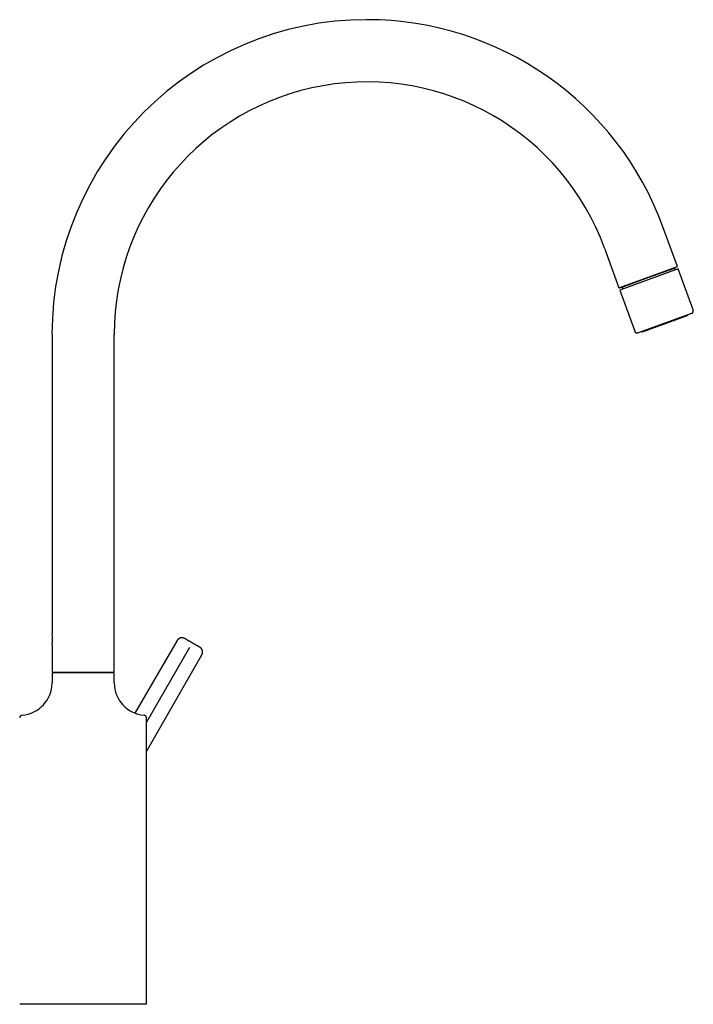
# Model space of a CAD drawing. Header units: millimetres. Extents: x 8 to 816, y 12 to 939.
# Tile 9 of 9: x 569 to 816, y 578 to 939. Entities that reach past the tile are written whole.
import ezdxf

# ---------------------------------------------------------------- set-up
doc = ezdxf.new("R2010")
doc.units = ezdxf.units.MM

msp = doc.modelspace()

# ---------------------------------------------------------------- linework, layer by layer
at = {"color": 7, "linetype": 'Continuous', "lineweight": 30}
for p, q in [((809.85, 848.62), (804.55, 863.16)), ((783.13, 855.36), (788.42, 840.82)), ((788.42, 840.82), (809.85, 848.62)), ((808.83, 848.06), (809.69, 848.56)), ((810.15, 847.77), (788.73, 839.98)), ((799.19, 844.56), (808.83, 848.06)), ((809.07, 847.38), (808.83, 848.06)), ((815.63, 832.74), (810.15, 847.77)), ((789.56, 841.05), (799.19, 844.56)), ((788.58, 840.88), (789.56, 841.05)), ((788.73, 839.98), (794.2, 824.94)), ((789.56, 841.05), (789.81, 840.37)), ((815.03, 831.46), (805.26, 827.9)), ((813.73, 830.93), (813.71, 830.98)), ((805.26, 827.9), (795.48, 824.34)), ((580.55, 823.66), (580.55, 713.99)), ((603.35, 699.94), (603.35, 823.66)), ((796.8, 824.82), (796.82, 824.77)), ((626.45, 711.5), (610.91, 684.9)), ((580.55, 709.79), (580.55, 699.94)), ((630.98, 708.9), (615.2, 681.6)), ((615.2, 670.77), (635.5, 706.28)), ((580.55, 699.94), (591.95, 699.94)), ((580.55, 699.6), (580.55, 695.95)), ((591.95, 699.94), (603.35, 699.94)), ((603.35, 695.95), (603.35, 699.6)), ((615.2, 578.1), (615.2, 683.14))]:
    msp.add_line(p, q, dxfattribs=at)
for centre, radius, start, end in [((696.03, 823.66), 115.49, 90, 180), ((696.03, 823.66), 115.49, 20, 90), ((696.03, 823.66), 92.69, 20, 180), ((813.54, 830.86), 0.2, 290, 20), ((814.69, 832.4), 1, 290, 20), ((795.14, 825.28), 1, 200, 290), ((797, 824.84), 0.2, 200, 290), ((569.27, 711.89), 11.47, 349.4516, 10.5394), ((568.7, 695.95), 11.85, 274.4633, 360), ((615.2, 695.95), 11.85, 180, 265.5367), ((569.7, 683.14), 1, 94.4633, 180), ((614.2, 683.14), 1, 0, 85.5367)]:
    msp.add_arc(centre, radius, start, end, dxfattribs=at)
for points, knots in [([(813.38, 830.59), (813.36, 830.58), (813.32, 830.57), (813.25, 830.54), (813.18, 830.52), (813.1, 830.49), (813.01, 830.46), (812.91, 830.42), (812.81, 830.38), (812.7, 830.34), (812.59, 830.3), (812.48, 830.26), (812.36, 830.22), (812.23, 830.17), (812.09, 830.12), (811.93, 830.06), (811.76, 830), (811.58, 829.94), (811.39, 829.87), (811.2, 829.8), (810.99, 829.72), (810.75, 829.63), (810.48, 829.54), (810.21, 829.44), (809.93, 829.34), (809.66, 829.24), (809.4, 829.14), (809.15, 829.05), (808.89, 828.96), (808.64, 828.86), (808.37, 828.77), (808.12, 828.68), (807.88, 828.59), (807.65, 828.51), (807.42, 828.42), (807.19, 828.34), (806.96, 828.25), (806.72, 828.17), (806.48, 828.08), (806.23, 827.99), (805.97, 827.9), (805.72, 827.8), (805.46, 827.71), (805.21, 827.62), (804.95, 827.52), (804.67, 827.42), (804.37, 827.31), (804.04, 827.19), (803.71, 827.07), (803.42, 826.97), (803.16, 826.87), (802.92, 826.78), (802.69, 826.7), (802.46, 826.62), (802.24, 826.54), (802.01, 826.45), (801.79, 826.37), (801.57, 826.29), (801.37, 826.22), (801.16, 826.14), (800.96, 826.07), (800.76, 826), (800.56, 825.92), (800.34, 825.85), (800.12, 825.77), (799.91, 825.69), (799.7, 825.61), (799.5, 825.54), (799.3, 825.46), (799.08, 825.39), (798.86, 825.31), (798.66, 825.23), (798.46, 825.16), (798.29, 825.1), (798.13, 825.04), (798, 824.99), (797.87, 824.95), (797.75, 824.9), (797.65, 824.86), (797.55, 824.83), (797.47, 824.8), (797.4, 824.77), (797.34, 824.75), (797.28, 824.73), (797.23, 824.71), (797.19, 824.7), (797.15, 824.68), (797.12, 824.67), (797.09, 824.66), (797.08, 824.66), (797.07, 824.66), (797.07, 824.66), (797.07, 824.66)], [0, 0, 0, 0, 0.010097, 0.020177, 0.030248, 0.040319, 0.050399, 0.060496, 0.071054, 0.080852, 0.090638, 0.100422, 0.110211, 0.120013, 0.129835, 0.141451, 0.153043, 0.164624, 0.176207, 0.187805, 0.199432, 0.213666, 0.227866, 0.242057, 0.256264, 0.27051, 0.282374, 0.294213, 0.306039, 0.317868, 0.329713, 0.341589, 0.351548, 0.361487, 0.371415, 0.381341, 0.391273, 0.401219, 0.411187, 0.421891, 0.432574, 0.443248, 0.453923, 0.464609, 0.475317, 0.485571, 0.499429, 0.513275, 0.527132, 0.54102, 0.551115, 0.561193, 0.571264, 0.581335, 0.591416, 0.601516, 0.612075, 0.621872, 0.631659, 0.641443, 0.651231, 0.661033, 0.670856, 0.682472, 0.694063, 0.705644, 0.717227, 0.728826, 0.740453, 0.754686, 0.768886, 0.783077, 0.797284, 0.811531, 0.823395, 0.835233, 0.84706, 0.858889, 0.870734, 0.88261, 0.892568, 0.902507, 0.912436, 0.922362, 0.932294, 0.942239, 0.952208, 0.962911, 0.973595, 0.984269, 0.994944, 1, 1, 1, 1]), ([(813.61, 830.67), (813.61, 830.67), (813.61, 830.67), (813.6, 830.67), (813.59, 830.67), (813.56, 830.65), (813.51, 830.64), (813.45, 830.62), (813.4, 830.6), (813.38, 830.59)], [0, 0, 0, 0, 0.06862, 0.199133, 0.324148, 0.493099, 0.661875, 0.83075, 1, 1, 1, 1]), ([(629.18, 712.23), (629.16, 712.24), (629.13, 712.26), (629.08, 712.28), (629.04, 712.3), (629.02, 712.31), (628.96, 712.34), (628.87, 712.37), (628.76, 712.41), (628.64, 712.45), (628.5, 712.47), (628.36, 712.49), (628.22, 712.5), (628.1, 712.5), (627.99, 712.49), (627.91, 712.48), (627.81, 712.46), (627.71, 712.44), (627.6, 712.41), (627.47, 712.37), (627.35, 712.32), (627.23, 712.26), (627.11, 712.19), (626.99, 712.11), (626.87, 712.01), (626.75, 711.9), (626.64, 711.78), (626.54, 711.65), (626.48, 711.55), (626.45, 711.5)], [0, 0, 0, 0, 0.0212307, 0.0378684, 0.0497948, 0.0592719, 0.0689375, 0.1087332, 0.1460736, 0.1848712, 0.230388, 0.2761212, 0.3218152, 0.3673406, 0.3932341, 0.4198147, 0.4499265, 0.4838111, 0.5214347, 0.562729, 0.6075822, 0.649624, 0.6941217, 0.7408937, 0.7897205, 0.8403468, 0.8924836, 0.9458139, 1, 1, 1, 1]), ([(631.97, 710.62), (631.91, 710.65), (631.79, 710.72), (631.61, 710.83), (631.43, 710.93), (631.25, 711.03), (631.07, 711.14), (630.9, 711.23), (630.73, 711.33), (630.57, 711.42), (630.42, 711.52), (630.27, 711.6), (630.12, 711.68), (629.99, 711.76), (629.87, 711.83), (629.75, 711.9), (629.65, 711.96), (629.55, 712.02), (629.46, 712.06), (629.39, 712.11), (629.32, 712.14), (629.27, 712.18), (629.23, 712.2), (629.2, 712.22), (629.18, 712.23), (629.18, 712.23), (629.18, 712.23)], [0, 0, 0, 0, 0.0413586, 0.0829087, 0.1248456, 0.166468, 0.208105, 0.2499338, 0.2918019, 0.3334631, 0.3750922, 0.4170871, 0.4586765, 0.500048, 0.5414843, 0.583062, 0.6249681, 0.6666445, 0.7082919, 0.7500828, 0.7919671, 0.8336032, 0.8751643, 0.9171421, 0.9586913, 1, 1, 1, 1]), ([(634.77, 709), (634.77, 709), (634.76, 709.01), (634.74, 709.02), (634.71, 709.03), (634.67, 709.06), (634.62, 709.09), (634.55, 709.13), (634.47, 709.17), (634.39, 709.22), (634.29, 709.28), (634.18, 709.34), (634.07, 709.41), (633.95, 709.48), (633.81, 709.55), (633.67, 709.64), (633.52, 709.72), (633.37, 709.81), (633.21, 709.9), (633.04, 710), (632.87, 710.1), (632.69, 710.2), (632.51, 710.3), (632.33, 710.41), (632.15, 710.51), (632.03, 710.58), (631.97, 710.62)], [0, 0, 0, 0, 0.041466, 0.082767, 0.124085, 0.165601, 0.207494, 0.249937, 0.292424, 0.33435, 0.375888, 0.417216, 0.458515, 0.499965, 0.541416, 0.582993, 0.62488, 0.666582, 0.70823, 0.749998, 0.792547, 0.834502, 0.876039, 0.917344, 0.958602, 1, 1, 1, 1]), ([(635.5, 706.28), (635.53, 706.32), (635.58, 706.42), (635.64, 706.56), (635.69, 706.7), (635.72, 706.84), (635.75, 706.97), (635.76, 707.1), (635.77, 707.22), (635.77, 707.34), (635.76, 707.45), (635.75, 707.56), (635.73, 707.66), (635.71, 707.75), (635.69, 707.84), (635.66, 707.93), (635.62, 708.04), (635.57, 708.15), (635.5, 708.27), (635.43, 708.39), (635.35, 708.5), (635.27, 708.6), (635.19, 708.68), (635.11, 708.76), (635.05, 708.81), (635, 708.85), (634.97, 708.87), (634.93, 708.89), (634.89, 708.93), (634.83, 708.96), (634.79, 708.99), (634.77, 709)], [0, 0, 0, 0, 0.0507891, 0.1002763, 0.1481423, 0.1940947, 0.2378729, 0.2792509, 0.3180387, 0.354081, 0.391753, 0.4255434, 0.4557377, 0.4856274, 0.5159639, 0.5467128, 0.577837, 0.6219609, 0.6666249, 0.7116239, 0.7550042, 0.7959629, 0.8320111, 0.8659754, 0.8982201, 0.9104954, 0.9225506, 0.934825, 0.9514104, 0.973203, 1, 1, 1, 1]), ([(591.95, 699.6), (591.81, 699.6), (591.53, 699.6), (591.11, 699.6), (590.7, 699.6), (590.28, 699.6), (589.87, 699.6), (589.47, 699.6), (589.08, 699.6), (588.7, 699.6), (588.32, 699.6), (587.95, 699.6), (587.58, 699.6), (587.2, 699.6), (586.82, 699.6), (586.46, 699.6), (586.09, 699.6), (585.74, 699.6), (585.4, 699.6), (585.07, 699.6), (584.76, 699.6), (584.46, 699.6), (584.17, 699.6), (583.88, 699.6), (583.6, 699.6), (583.32, 699.6), (583.05, 699.6), (582.79, 699.6), (582.55, 699.6), (582.33, 699.6), (582.12, 699.6), (581.92, 699.6), (581.74, 699.6), (581.57, 699.6), (581.41, 699.6), (581.26, 699.6), (581.12, 699.6), (581, 699.6), (580.89, 699.6), (580.79, 699.6), (580.72, 699.6), (580.65, 699.6), (580.61, 699.6), (580.57, 699.6), (580.55, 699.6), (580.55, 699.6), (580.55, 699.6)], [0, 0, 0, 0, 0.023333, 0.046667, 0.07, 0.093333, 0.116666, 0.14, 0.162, 0.184, 0.206, 0.228, 0.25, 0.273333, 0.296667, 0.32, 0.343333, 0.366666, 0.39, 0.412, 0.434, 0.456, 0.478, 0.5, 0.523333, 0.546667, 0.57, 0.593333, 0.616666, 0.64, 0.662, 0.684, 0.706, 0.728, 0.75, 0.773333, 0.796667, 0.82, 0.843333, 0.866666, 0.89, 0.912, 0.934, 0.956, 0.978, 1, 1, 1, 1]), ([(603.35, 699.6), (603.35, 699.6), (603.34, 699.6), (603.32, 699.6), (603.28, 699.6), (603.23, 699.6), (603.16, 699.6), (603.08, 699.6), (602.98, 699.6), (602.88, 699.6), (602.76, 699.6), (602.63, 699.6), (602.48, 699.6), (602.32, 699.6), (602.14, 699.6), (601.94, 699.6), (601.73, 699.6), (601.51, 699.6), (601.28, 699.6), (601.05, 699.6), (600.8, 699.6), (600.55, 699.6), (600.28, 699.6), (600.01, 699.6), (599.71, 699.6), (599.4, 699.6), (599.08, 699.6), (598.75, 699.6), (598.41, 699.6), (598.06, 699.6), (597.72, 699.6), (597.38, 699.6), (597.03, 699.6), (596.67, 699.6), (596.3, 699.6), (595.92, 699.6), (595.53, 699.6), (595.13, 699.6), (594.73, 699.6), (594.32, 699.6), (593.92, 699.6), (593.52, 699.6), (593.13, 699.6), (592.74, 699.6), (592.34, 699.6), (592.08, 699.6), (591.95, 699.6)], [0, 0, 0, 0, 0.023333, 0.046667, 0.07, 0.093333, 0.116666, 0.14, 0.162, 0.184, 0.206, 0.228, 0.25, 0.273333, 0.296667, 0.32, 0.343333, 0.366666, 0.39, 0.412, 0.434, 0.456, 0.478, 0.5, 0.523333, 0.546667, 0.57, 0.593333, 0.616666, 0.64, 0.662, 0.684, 0.706, 0.728, 0.75, 0.773333, 0.796667, 0.82, 0.843333, 0.866666, 0.89, 0.912, 0.934, 0.956, 0.978, 1, 1, 1, 1]), ([(591.95, 578.1), (591.74, 578.1), (591.31, 578.1), (590.67, 578.1), (590.03, 578.1), (589.4, 578.1), (588.76, 578.1), (588.13, 578.1), (587.5, 578.1), (586.87, 578.1), (586.22, 578.1), (585.58, 578.1), (584.94, 578.1), (584.3, 578.1), (583.67, 578.1), (583.06, 578.1), (582.46, 578.1), (581.88, 578.1), (581.31, 578.1), (580.75, 578.1), (580.19, 578.1), (579.64, 578.1), (579.11, 578.1), (578.57, 578.1), (578.04, 578.1), (577.5, 578.1), (576.99, 578.1), (576.48, 578.1), (575.99, 578.1), (575.51, 578.1), (575.06, 578.1), (574.63, 578.1), (574.21, 578.1), (573.8, 578.1), (573.41, 578.1), (573.03, 578.1), (572.67, 578.1), (572.31, 578.1), (571.96, 578.1), (571.63, 578.1), (571.31, 578.1), (571.01, 578.1), (570.73, 578.1), (570.47, 578.1), (570.23, 578.1), (570.01, 578.1), (569.81, 578.1), (569.62, 578.1), (569.45, 578.1), (569.3, 578.1), (569.16, 578.1), (569.04, 578.1), (568.94, 578.1), (568.85, 578.1), (568.78, 578.1), (568.73, 578.1), (568.7, 578.1), (568.7, 578.1), (568.7, 578.1)], [0, 0, 0, 0, 0.0175, 0.035, 0.0525, 0.07, 0.0875, 0.105, 0.1225, 0.14, 0.158333, 0.176667, 0.195, 0.213333, 0.231667, 0.25, 0.2675, 0.285, 0.3025, 0.32, 0.3375, 0.355, 0.3725, 0.39, 0.408333, 0.426667, 0.445, 0.463333, 0.481667, 0.5, 0.5175, 0.535, 0.5525, 0.57, 0.5875, 0.605, 0.6225, 0.64, 0.658333, 0.676667, 0.695, 0.713333, 0.731667, 0.75, 0.7675, 0.785, 0.8025, 0.82, 0.8375, 0.855, 0.8725, 0.89, 0.908333, 0.926667, 0.945, 0.963333, 0.981667, 1, 1, 1, 1]), ([(615.2, 578.1), (615.2, 578.1), (615.19, 578.1), (615.17, 578.1), (615.12, 578.1), (615.06, 578.1), (614.98, 578.1), (614.89, 578.1), (614.77, 578.1), (614.64, 578.1), (614.49, 578.1), (614.31, 578.1), (614.12, 578.1), (613.91, 578.1), (613.68, 578.1), (613.44, 578.1), (613.18, 578.1), (612.91, 578.1), (612.63, 578.1), (612.33, 578.1), (612.01, 578.1), (611.68, 578.1), (611.33, 578.1), (610.97, 578.1), (610.58, 578.1), (610.17, 578.1), (609.75, 578.1), (609.31, 578.1), (608.86, 578.1), (608.4, 578.1), (607.93, 578.1), (607.46, 578.1), (606.98, 578.1), (606.49, 578.1), (605.98, 578.1), (605.47, 578.1), (604.94, 578.1), (604.4, 578.1), (603.84, 578.1), (603.26, 578.1), (602.67, 578.1), (602.07, 578.1), (601.46, 578.1), (600.86, 578.1), (600.25, 578.1), (599.65, 578.1), (599.05, 578.1), (598.44, 578.1), (597.82, 578.1), (597.2, 578.1), (596.57, 578.1), (595.94, 578.1), (595.29, 578.1), (594.62, 578.1), (593.95, 578.1), (593.29, 578.1), (592.62, 578.1), (592.17, 578.1), (591.95, 578.1)], [0, 0, 0, 0, 0.0175, 0.035, 0.0525, 0.07, 0.0875, 0.105, 0.1225, 0.14, 0.158333, 0.176667, 0.195, 0.213333, 0.231667, 0.25, 0.2675, 0.285, 0.3025, 0.32, 0.3375, 0.355, 0.3725, 0.39, 0.408333, 0.426667, 0.445, 0.463333, 0.481667, 0.5, 0.5175, 0.535, 0.5525, 0.57, 0.5875, 0.605, 0.6225, 0.64, 0.658333, 0.676667, 0.695, 0.713333, 0.731667, 0.75, 0.7675, 0.785, 0.8025, 0.82, 0.8375, 0.855, 0.8725, 0.89, 0.908333, 0.926667, 0.945, 0.963333, 0.981667, 1, 1, 1, 1])]:
    msp.add_open_spline(points, degree=3, knots=knots, dxfattribs=at)

doc.saveas('drawing.dxf')
